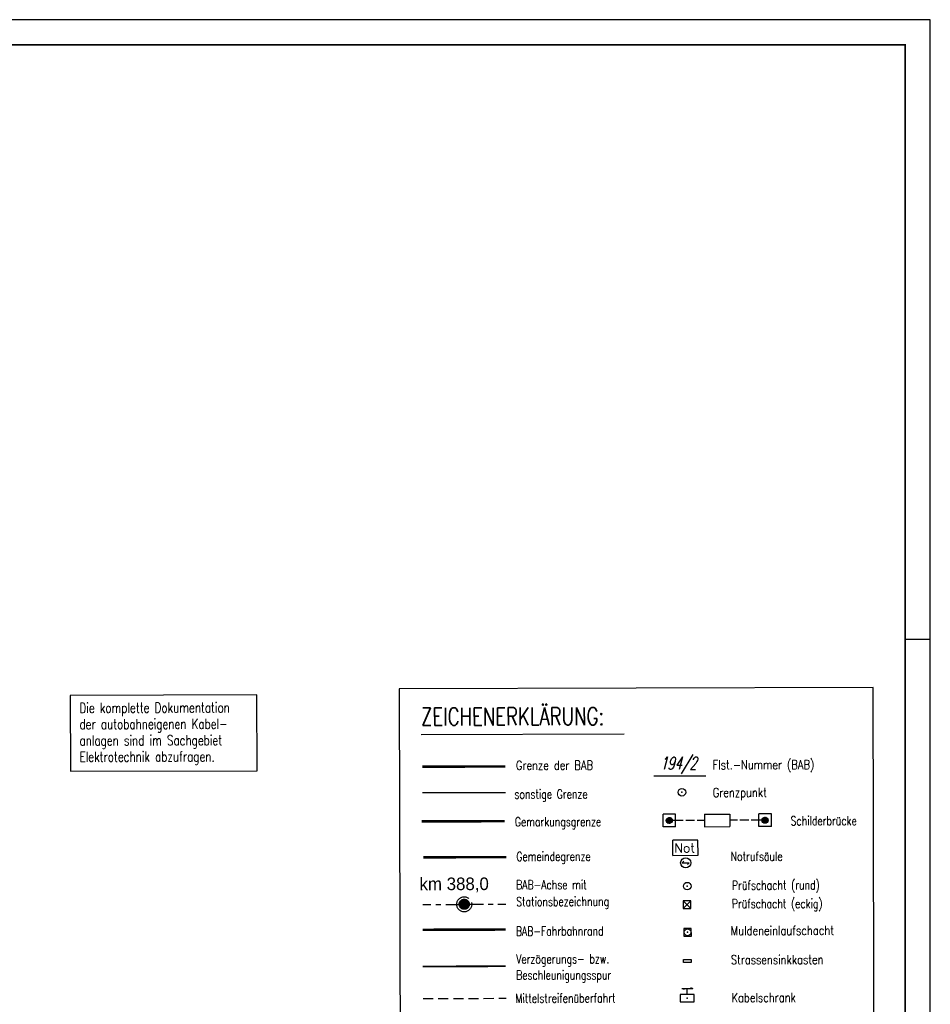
# Model space of a CAD drawing. Extents: x 0 to 1135, y 0 to 420.
# Tile 55 of 55: x 954 to 1135, y 225 to 420. Entities that reach past the tile are written whole.
import ezdxf

# ---------------------------------------------------------------- set-up
doc = ezdxf.new("R2010")
doc.units = 0
doc.header["$LTSCALE"] = 2
doc.header["$MEASUREMENT"] = 0
for name, pattern in [('ACHSE', [5.5, 4, -0.5, 0.5, -0.5]), ('AUSGEZOGEN', [0]), ('BAB-FM2', [2.6, 1.5, -0.5, 0.1, -0.5]), ('EinAusfädelung', [3.5, 2.5, -1]), ('GEMARKBAB', [3.7, 2, -0.5, 0.1, -0.5, 0.1, -0.5]), ('GEMEINDE', [3.5, 2, -0.5, 0.5, -0.5]), ('GESTRICH-X2', [1.5, 1, -0.5])]:
    doc.linetypes.add(name, pattern=pattern)
doc.layers.get('0').update_dxf_attribs({"color": 8, "linetype": 'AUSGEZOGEN'})
for name, color, linetype in [('ACHSETOP', 250, 'ACHSE'), ('BAB_FM', 8, 'BAB-FM2'), ('EINAUSF', 8, 'EinAusfädelung'), ('FBRTOP', 8, 'AUSGEZOGEN'), ('FLSTNR-BAB', 7, 'AUSGEZOGEN'), ('GEMARKGRZ', 8, 'GEMARKBAB'), ('GEMEINGRZ', 8, 'GEMEINDE'), ('GRENZL', 8, 'AUSGEZOGEN'), ('GRENZL-BAB', 7, 'AUSGEZOGEN'), ('GRENZP-BAB', 7, 'AUSGEZOGEN'), ('LEGENDE', 7, 'AUSGEZOGEN'), ('MS-UEBERFAHRT', 8, 'GESTRICH-X2'), ('NS', 8, 'AUSGEZOGEN'), ('RAHMEN', 250, 'AUSGEZOGEN'), ('SB', 8, 'CONTINUOUS'), ('SCHSYMBOL', 200, 'AUSGEZOGEN'), ('SIGNATUR', 8, 'AUSGEZOGEN')]:
    doc.layers.add(name, color=color, linetype=linetype)
doc.styles.add('ROMANS', font='romans.shx', dxfattribs={"width": 0.8})
doc.styles.add('UNIR-H', font='unir_h.shx', dxfattribs={"width": 0.8})

# ---------------------------------------------------------------- blocks, each defined once
blk = doc.blocks.new('*X16')
at = {"color": 0}
for p, q in [((212.23, 257.39), (213.24, 258.4)), ((212.24, 257.33), (213.31, 258.4)), ((212.24, 257.47), (213.17, 258.4)), ((212.24, 257.26), (213.37, 258.39)), ((212.24, 257.55), (213.09, 258.39)), ((212.25, 257.2), (213.43, 258.38)), ((212.26, 257.63), (213, 258.37)), ((212.27, 257.14), (213.49, 258.37)), ((212.28, 257.09), (213.55, 258.35)), ((212.29, 257.73), (212.9, 258.35)), ((212.3, 257.04), (213.6, 258.33)), ((212.32, 256.99), (213.65, 258.31)), ((212.34, 257.86), (212.78, 258.29)), ((212.35, 256.94), (213.69, 258.29)), ((212.37, 256.9), (213.74, 258.26)), ((212.4, 256.85), (213.78, 258.24)), ((212.43, 256.81), (213.83, 258.21)), ((212.46, 256.77), (213.86, 258.18)), ((212.49, 256.73), (213.9, 258.14)), ((212.53, 256.7), (213.94, 258.11)), ((212.56, 256.66), (213.97, 258.07)), ((212.6, 256.63), (214.01, 258.03)), ((212.64, 256.6), (214.04, 257.99)), ((212.68, 256.57), (214.07, 257.95)), ((212.73, 256.54), (214.09, 257.91)), ((212.77, 256.52), (214.12, 257.86)), ((212.82, 256.49), (214.14, 257.82)), ((212.87, 256.47), (214.16, 257.77)), ((212.92, 256.45), (214.18, 257.72)), ((212.97, 256.44), (214.2, 257.66)), ((213.03, 256.42), (214.21, 257.6)), ((213.09, 256.41), (214.22, 257.54)), ((213.16, 256.41), (214.23, 257.48)), ((213.22, 256.4), (214.23, 257.41)), ((213.3, 256.41), (214.23, 257.34)), ((213.38, 256.41), (214.22, 257.26)), ((213.46, 256.43), (214.2, 257.17)), ((213.56, 256.46), (214.18, 257.07)), ((213.69, 256.51), (214.12, 256.95))]:
    blk.add_line(p, q, dxfattribs=at)
blk = doc.blocks.new('SRMAST2')
at = {"color": 0}
blk.add_circle((0, 0), 0.999, dxfattribs=at)
blk.add_point((0, 0), dxfattribs=at)
blk.add_blockref('*X16', (-213.23, -257.4))
blk = doc.blocks.new('PP')
at = {"color": 0}
blk.add_circle((0, -0.01), 1.49, dxfattribs=at)
blk.add_point((0, 0), dxfattribs=at)
blk = doc.blocks.new('BAB-Kabelbemerkung')
at = {"layer": 'BAB_FM', "linetype": 'AUSGEZOGEN'}
blk.add_lwpolyline([(0, 0), (37.06, 0), (37.06, 15.06), (0, 15.06)], close=True, dxfattribs=at)
at = {"layer": 'BAB_FM', "style": 'ROMANS', "width": 0.75}
for s, p in [('Die komplette Dokumentation', (1.83, 11.57)), ('der autobahneigenen Kabel-', (1.83, 8.33)), ('anlagen sind im Sachgebiet', (1.83, 5.09)), ('Elektrotechnik abzufragen.', (1.83, 1.86))]:
    blk.add_text(s, height=2, dxfattribs=at).set_placement(p)
blk = doc.blocks.new('GST')
at = {"color": 0}
blk.add_circle((0, 0), 0.75, dxfattribs=at)
blk.add_point((0, 0), dxfattribs=at)
blk = doc.blocks.new('20')
blk.add_lwpolyline([(-0.75, -0.75), (0.75, -0.75), (0.75, 0.75), (-0.75, 0.75)], close=True)
blk.add_circle((0, 0), 0.676)
blk.add_point((0, 0))
blk = doc.blocks.new('SCHA-Q')
for p, q in [((-1.5, 1.5), (1.5, -1.5)), ((-1.5, -1.5), (1.5, 1.5)), ((1.5, 1.5), (-1.5, 1.5)), ((-1.5, 1.5), (-1.5, -1.5)), ((1.5, -1.5), (1.5, 1.5)), ((-1.5, -1.5), (1.5, -1.5))]:
    blk.add_line(p, q)
blk.add_point((0, 0))

msp = doc.modelspace()

# ---------------------------------------------------------------- linework, layer by layer
at = {"layer": 'ACHSETOP'}
for p, q in [((1034.27, 244.45), (1035.92, 244.46)), ((1036.89, 244.46), (1037.89, 244.46)), ((1038.85, 244.47), (1041.48, 244.47)), ((1043.52, 244.48), (1046.34, 244.49)), ((1047.25, 244.49), (1048.26, 244.49)), ((1049.21, 244.49), (1050.74, 244.5))]:
    msp.add_line(p, q, dxfattribs=at)
at = {"layer": 'EINAUSF', "const_width": 0.35}
msp.add_lwpolyline([(1034.26, 232.14), (1050.72, 232.19)], dxfattribs=at)
at = {"layer": 'FBRTOP', "const_width": 0.5}
msp.add_lwpolyline([(1034.29, 239.42), (1050.75, 239.47)], dxfattribs=at)
at = {"layer": 'FLSTNR-BAB'}
msp.add_lwpolyline([(1080.16, 269.96), (1090.44, 269.99)], dxfattribs=at)
at = {"layer": 'GEMARKGRZ', "color": 7, "const_width": 0.5}
msp.add_lwpolyline([(1034.1, 260.93), (1050.56, 260.97)], dxfattribs=at)
at = {"layer": 'GEMEINGRZ', "color": 7, "const_width": 0.5}
msp.add_lwpolyline([(1034.4, 253.8), (1050.86, 253.84)], dxfattribs=at)
at = {"layer": 'GRENZL'}
msp.add_line((1034.23, 266.65), (1050.69, 266.69), dxfattribs=at)
at = {"layer": 'GRENZL-BAB', "const_width": 0.5}
msp.add_lwpolyline([(1034.21, 271.78), (1050.68, 271.83)], dxfattribs=at)
at = {"layer": 'LEGENDE'}
msp.add_line((1033.94, 278.2), (1074.25, 278.3), dxfattribs=at)
msp.add_lwpolyline([(1030.06, 117.08), (1124.07, 117.32), (1123.63, 287.47), (1029.62, 287.23)], close=True, dxfattribs=at)
at = {"layer": 'MS-UEBERFAHRT'}
msp.add_line((1034.36, 225.79), (1050.83, 225.83), dxfattribs=at)
at = {"layer": 'NS', "color": 5}
for p, q in [((1088.9, 257.21), (1083.92, 257.19)), ((1083.92, 254.19), (1083.92, 257.19)), ((1088.91, 254.21), (1088.9, 257.21)), ((1083.92, 254.19), (1088.91, 254.21)), ((1085.76, 252.7), (1086.1, 253.05)), ((1085.76, 252.7), (1087.16, 252.7)), ((1086.82, 252.35), (1087.16, 252.7))]:
    msp.add_line(p, q, dxfattribs=at)
msp.add_circle((1086.46, 252.7), 1, dxfattribs=at)
at = {"layer": 'RAHMEN'}
for p, q in [((1135, 420), (0, 420)), ((1135, 0), (1135, 420)), ((1135, 297), (1130, 297))]:
    msp.add_line(p, q, dxfattribs=at)
at = {"layer": 'RAHMEN', "const_width": 0.35}
msp.add_lwpolyline([(25, 5), (1130, 5), (1130, 415), (25, 415), (25, 5)], dxfattribs=at)
at = {"layer": 'SB', "color": 0}
for p, q in [((1084.46, 262.36), (1081.96, 262.36)), ((1081.96, 259.86), (1081.96, 262.36)), ((1084.46, 259.86), (1084.46, 262.36)), ((1090.21, 262.38), (1095.21, 262.39)), ((1090.21, 262.38), (1090.21, 259.88)), ((1095.21, 262.39), (1095.21, 259.89)), ((1103.46, 262.41), (1100.96, 262.4)), ((1100.96, 259.9), (1100.96, 262.4)), ((1103.46, 259.91), (1103.46, 262.41)), ((1084.46, 259.86), (1081.96, 259.86)), ((1083.23, 260.51), (1082.61, 261.13)), ((1083.16, 260.51), (1082.61, 261.05)), ((1083.3, 260.51), (1082.62, 261.19)), ((1083.35, 260.53), (1082.63, 261.25)), ((1083.07, 260.52), (1082.63, 260.97)), ((1083.41, 260.54), (1082.64, 261.31)), ((1083.46, 260.56), (1082.66, 261.36)), ((1082.97, 260.56), (1082.66, 260.86)), ((1083.51, 260.59), (1082.69, 261.4)), ((1083.55, 260.61), (1082.71, 261.45)), ((1083.59, 260.64), (1082.74, 261.49)), ((1083.63, 260.68), (1082.78, 261.52)), ((1083.66, 260.71), (1082.81, 261.56)), ((1083.69, 260.75), (1082.85, 261.59)), ((1083.72, 260.8), (1082.89, 261.62)), ((1083.75, 260.84), (1082.94, 261.64)), ((1083.77, 260.89), (1082.99, 261.67)), ((1083.79, 260.94), (1083.04, 261.68)), ((1083.8, 261), (1083.1, 261.7)), ((1083.81, 261.06), (1083.16, 261.71)), ((1083.81, 261.13), (1083.23, 261.71)), ((1083.8, 261.21), (1083.31, 261.7)), ((1083.78, 261.31), (1083.4, 261.68)), ((1083.7, 261.45), (1083.55, 261.61)), ((1085.96, 261.12), (1083.81, 261.11)), ((1088.21, 261.12), (1086.46, 261.12)), ((1090.21, 261.13), (1088.71, 261.12)), ((1090.21, 259.88), (1095.21, 259.89)), ((1096.71, 261.14), (1095.21, 261.14)), ((1098.96, 261.15), (1097.21, 261.14)), ((1101.61, 261.16), (1099.46, 261.15)), ((1103.46, 259.91), (1100.96, 259.9)), ((1102.25, 260.56), (1101.61, 261.2)), ((1102.18, 260.56), (1101.61, 261.12)), ((1102.31, 260.57), (1101.62, 261.26)), ((1102.1, 260.57), (1101.62, 261.04)), ((1102.37, 260.58), (1101.63, 261.32)), ((1102.42, 260.6), (1101.65, 261.37)), ((1102, 260.59), (1101.65, 260.95)), ((1102.47, 260.62), (1101.67, 261.42)), ((1102.52, 260.64), (1101.69, 261.46)), ((1102.56, 260.67), (1101.72, 261.51)), ((1101.84, 260.68), (1101.74, 260.79)), ((1102.6, 260.7), (1101.75, 261.55)), ((1102.64, 260.74), (1101.79, 261.58)), ((1102.67, 260.77), (1101.82, 261.62)), ((1102.7, 260.81), (1101.86, 261.65)), ((1102.73, 260.86), (1101.91, 261.68)), ((1102.75, 260.9), (1101.95, 261.7)), ((1102.77, 260.95), (1102, 261.72)), ((1102.79, 261.01), (1102.06, 261.74)), ((1102.8, 261.07), (1102.12, 261.75)), ((1102.81, 261.13), (1102.18, 261.76)), ((1102.81, 261.2), (1102.25, 261.76)), ((1102.8, 261.29), (1102.33, 261.74)), ((1102.76, 261.39), (1102.44, 261.71))]:
    msp.add_line(p, q, dxfattribs=at)
for centre in [(1083.21, 261.11), (1102.21, 261.16)]:
    msp.add_circle(centre, 0.6, dxfattribs=at)
at = {"layer": 'SCHSYMBOL'}
msp.add_lwpolyline([(1086.04, 233.52), (1087.54, 233.52), (1087.54, 232.94), (1086.04, 232.93)], close=True, dxfattribs=at)
at = {"layer": 'SIGNATUR'}
for p, q in [((1085.69, 227.77), (1087.88, 227.78)), ((1085.7, 227.77), (1086.15, 227.61)), ((1086.77, 226.57), (1086.77, 227.77)), ((1087.43, 227.94), (1087.88, 227.78))]:
    msp.add_line(p, q, dxfattribs=at)
msp.add_lwpolyline([(1085.37, 225.14), (1088.17, 225.15), (1088.17, 226.58), (1085.37, 226.58)], close=True, dxfattribs=at)
msp.add_point((1086.78, 225.87), dxfattribs=at)

# ---------------------------------------------------------------- block references
at = {"layer": 'ACHSETOP', "rotation": 0.1471602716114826}
for name in ['PP', 'SRMAST2']:
    msp.add_blockref(name, (1042.51, 244.48), dxfattribs=at)
at = {"layer": 'BAB_FM', "rotation": 0.1471602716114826}
msp.add_blockref('BAB-Kabelbemerkung', (964.37, 270.88), dxfattribs=at)
at = {"layer": 'GRENZP-BAB', "rotation": 0.1471602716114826}
msp.add_blockref('GST', (1085.72, 266.71), dxfattribs=at)
at = {"layer": 'SCHSYMBOL'}
for name, p, rotation in [('GST', (1086.77, 248.08), 0.1470602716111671), ('20', (1086.83, 238.93), 0.02910113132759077)]:
    msp.add_blockref(name, p, dxfattribs=dict(at, rotation=rotation))
at = {"layer": 'SCHSYMBOL', "xscale": 0.5000000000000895, "yscale": 0.5, "zscale": 0.5, "rotation": 0.1471602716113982}
msp.add_blockref('SCHA-Q', (1086.74, 244.41), dxfattribs=at)

# ---------------------------------------------------------------- texts
at = {"layer": 'ACHSETOP', "style": 'UNIR-H'}
msp.add_text('km 388,0', height=2.5, rotation=0.1472, dxfattribs=at).set_placement((1033.65, 247.27))
at = {"layer": 'FLSTNR-BAB', "style": 'ROMANS', "oblique": 15, "width": 0.66}
msp.add_text('194/2', height=2.5, rotation=0.1472, dxfattribs=at).set_placement((1081.41, 271.22))
at = {"layer": 'LEGENDE', "style": 'ROMANS'}
for s, height, width, p in [('ZEICHENERKLÄRUNG:', 3.5, 0.75, (1033.95, 279.95)), ('Grenze der BAB', 1.8, 0.8, (1052.77, 271.15)), ('Flst.-Nummer (BAB)', 1.8, 0.8, (1091.81, 271.25)), ('Grenzpunkt', 1.8, 0.8, (1091.83, 265.75)), ('sonstige Grenze', 1.8, 0.75, (1052.48, 265.43)), ('Gemarkungsgrenze', 1.8, 0.75, (1052.56, 259.95)), ('Schilderbrücke', 1.8, 0.75, (1107.28, 260.14)), ('Gemeindegrenze', 1.8, 0.75, (1052.86, 253.06)), ('Notrufsäule', 1.8, 0.75, (1095.39, 253.09)), ('BAB-Achse mit', 1.8, 0.75, (1052.82, 247.46)), ('Prüfschacht (rund)', 1.8, 0.75, (1095.65, 247.36)), ('Stationsbezeichnung', 1.8, 0.75, (1052.83, 244.11)), ('Prüfschacht (eckig)', 1.8, 0.75, (1095.62, 243.69)), ('Muldeneinlaufschacht', 1.8, 0.8, (1095.4, 238.35)), ('BAB-Fahrbahnrand', 1.8, 0.75, (1052.77, 238.24)), ('Verzögerungs- bzw.', 1.8, 0.75, (1052.82, 232.72)), ('Strassensinkkasten', 1.8, 0.8, (1095.42, 232.58)), ('Beschleunigungsspur', 1.8, 0.75, (1052.82, 229.53)), ('Mittelstreifenüberfahrt', 1.8, 0.75, (1052.69, 224.93)), ('Kabelschrank', 1.8, 0.8, (1095.55, 225.06))]:
    msp.add_text(s, height=height, rotation=0.1472, dxfattribs=dict(at, width=width)).set_placement(p)
at = {"layer": 'NS', "color": 5, "style": 'ROMANS'}
msp.add_text('Not', height=1.8, rotation=0.1472, dxfattribs=at).set_placement((1084.22, 254.77))

doc.saveas('drawing.dxf')
